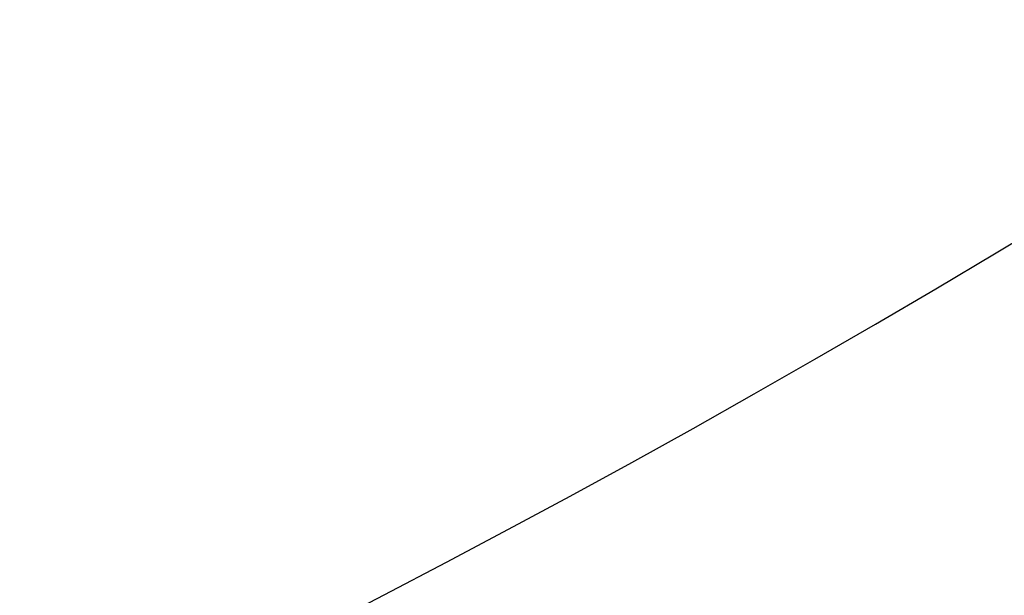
# Model space of a CAD drawing. Header units: millimetres. Extents: x 413 to 1023, y 560 to 1170.
# Tile 193 of 256: x 849 to 875, y 594 to 609. Entities that reach past the tile are written whole.
import ezdxf

# ---------------------------------------------------------------- set-up
doc = ezdxf.new("R2010")
doc.units = ezdxf.units.MM
doc.layers.add('Flora Ø60_Tall$Københanver Ø60 Tall', color=7, linetype='Continuous')

msp = doc.modelspace()

# ---------------------------------------------------------------- linework, layer by layer
at = {"layer": 'Flora Ø60_Tall$Københanver Ø60 Tall', "extrusion": (0, 0, -1)}
for centre, radius in [((-717.829, 865.068, -658.5), 305), ((-717.829, 865.068, -637), 286.315), ((-717.829, 865.068, -625), 286.315), ((-717.829, 865.068, -680), 283.5), ((-717.829, 865.068, -677.992), 260.583), ((-717.829, 865.068, -672.975), 257.943)]:
    msp.add_circle(centre, radius, dxfattribs=at)
at = {"layer": 'Flora Ø60_Tall$Københanver Ø60 Tall'}
msp.add_rational_spline([(451.946, 865.068, 680), (451.946, 1130.952, 680), (717.829, 1130.952, 680), (983.713, 1130.952, 680), (983.713, 865.068, 680), (983.713, 599.185, 680), (717.829, 599.185, 680), (451.946, 599.185, 680), (451.946, 865.068, 680)], [1, 0.707106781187, 1, 0.707106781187, 1, 0.707106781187, 1, 0.707106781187, 1], degree=2, knots=[0, 0, 0, 417.648743, 417.648743, 835.297486, 835.297486, 1252.94623, 1252.94623, 1670.594973, 1670.594973, 1670.594973], dxfattribs=at)

doc.saveas('drawing.dxf')
